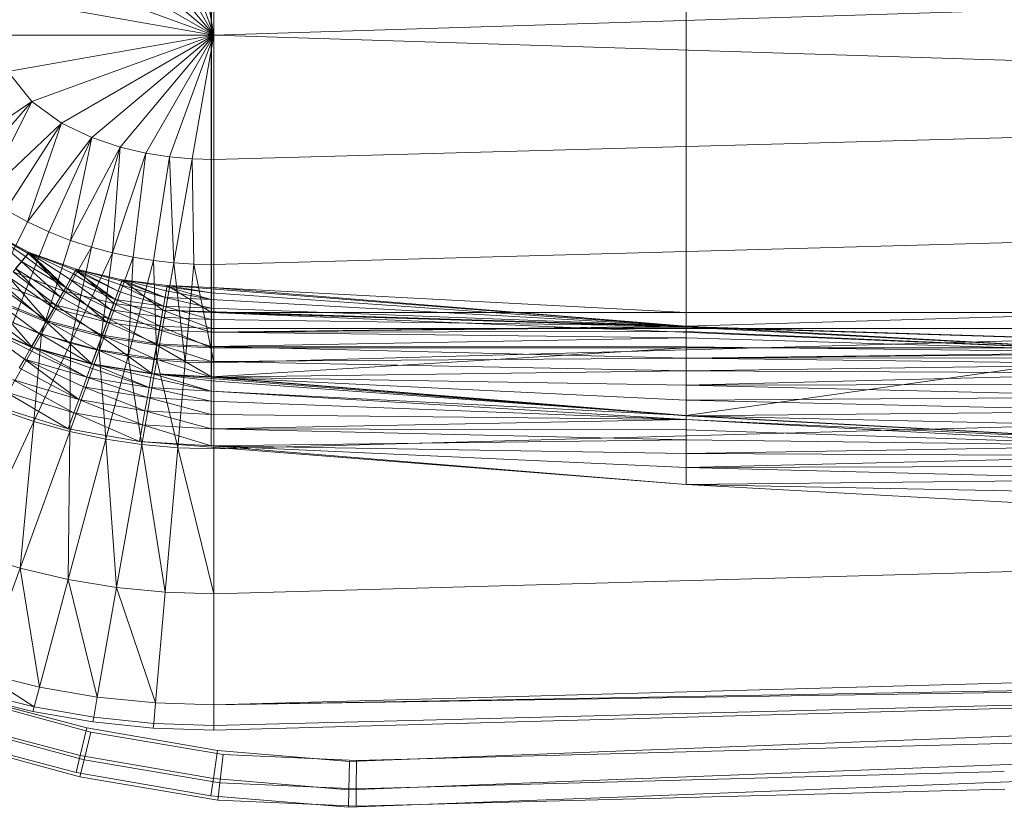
# Model space of a CAD drawing. Header units: metres. Extents: x 397.7 to 427.5, y 12.6 to 28.4.
# Tile 51 of 124: x 406.857 to 407.095, y 27.037 to 27.227. Entities that reach past the tile are written whole.
import ezdxf

# ---------------------------------------------------------------- set-up
doc = ezdxf.new("R2010")
doc.units = ezdxf.units.M
doc.layers.add('A-DETL-____-MBND', color=7, linetype='Continuous', lineweight=18)

# ---------------------------------------------------------------- blocks, each defined once
blk = doc.blocks.new('Family - Inodor P4-151432-08_CLI_AIRE_P5')
at = {"layer": 'A-DETL-____-MBND', "color": 253, "true_color": 0xaaaaaa}
for p, q in [((0.21593, 0.13288), (0.21593, 0.26697)), ((0.21593, 0.26697), (0.21593, 0.13288)), ((0.33082, 0.26697), (0.33082, 0.13288)), ((0.33082, 0.26697), (0.33082, 0.13288)), ((0.33082, 0.26697), (0.33082, 0.13288)), ((0.33082, 0.26697), (0.33082, 0.13288)), ((0.21587, 0.2609), (0.21587, 0.13894)), ((0.21587, 0.2609), (0.21587, 0.13894)), ((0.21652, 0.19991), (0.20581, 0.22933)), ((0.21652, 0.19991), (0.21124, 0.22982)), ((0.21652, 0.22997), (0.21652, 0.19991)), ((0.21652, 0.19991), (0.19381, 0.22697)), ((0.21652, 0.19991), (0.20005, 0.22843)), ((0.21652, 0.19991), (0.18699, 0.22469)), ((0.21652, 0.19991), (0.17968, 0.22118)), ((0.21652, 0.19991), (0.17244, 0.21596)), ((0.7262, 0.2159), (0.21652, 0.19991)), ((0.21652, 0.19991), (0.16667, 0.2087)), ((0.21652, 0.19991), (0.16439, 0.19991)), ((0.21652, 0.19991), (0.16667, 0.19112)), ((0.21652, 0.19991), (0.17244, 0.18387)), ((0.21652, 0.19991), (0.17968, 0.17865)), ((0.21652, 0.19991), (0.18699, 0.17514)), ((0.21652, 0.19991), (0.19381, 0.17286)), ((0.21652, 0.19991), (0.20005, 0.17139)), ((0.21652, 0.19991), (0.20581, 0.1705)), ((0.21652, 0.19991), (0.21124, 0.17001)), ((0.7262, 0.18393), (0.21652, 0.19991)), ((0.21652, 0.16986), (0.21652, 0.19991)), ((0.17244, 0.18387), (0.16667, 0.19112)), ((0.17244, 0.18387), (0.15155, 0.16962)), ((0.17244, 0.18387), (0.15617, 0.16507)), ((0.1611, 0.16111), (0.17244, 0.18387)), ((0.17968, 0.17865), (0.17244, 0.18387)), ((0.7262, 0.18393), (0.21652, 0.16986)), ((0.17968, 0.17865), (0.1611, 0.16111)), ((0.17968, 0.17865), (0.16621, 0.1577)), ((0.1714, 0.1548), (0.17968, 0.17865)), ((0.18699, 0.17514), (0.17968, 0.17865)), ((0.18699, 0.17514), (0.1714, 0.1548)), ((0.18699, 0.17514), (0.17661, 0.15235)), ((0.18179, 0.15031), (0.18699, 0.17514)), ((0.19381, 0.17286), (0.18699, 0.17514)), ((0.19381, 0.17286), (0.18179, 0.15031)), ((0.19381, 0.17286), (0.18692, 0.14864)), ((0.19198, 0.14729), (0.19381, 0.17286)), ((0.20005, 0.17139), (0.19381, 0.17286)), ((0.20005, 0.17139), (0.19198, 0.14729)), ((0.19698, 0.14623), (0.20005, 0.17139)), ((0.20581, 0.1705), (0.20005, 0.17139)), ((0.20581, 0.1705), (0.20192, 0.14543)), ((0.21124, 0.17001), (0.20581, 0.1705)), ((0.20681, 0.14488), (0.20581, 0.1705)), ((0.21124, 0.17001), (0.20681, 0.14488)), ((0.21652, 0.16986), (0.21124, 0.17001)), ((0.21167, 0.14455), (0.21124, 0.17001)), ((0.21652, 0.14444), (0.21652, 0.16986)), ((0.1714, 0.1548), (0.16621, 0.1577)), ((0.7262, 0.15852), (0.21652, 0.14444)), ((0.16048, 0.15344), (0.1718, 0.14741)), ((0.16048, 0.15344), (0.1718, 0.14741)), ((0.16048, 0.15344), (0.1716, 0.14717)), ((0.16048, 0.15344), (0.1716, 0.14717)), ((0.16048, 0.15344), (0.17097, 0.14641)), ((0.16048, 0.15344), (0.17097, 0.14641)), ((0.16048, 0.15344), (0.16994, 0.14519)), ((0.16048, 0.15344), (0.16994, 0.14519)), ((0.1718, 0.14741), (0.16048, 0.15344)), ((0.16048, 0.15344), (0.1718, 0.14741)), ((0.16093, 0.13366), (0.1714, 0.1548)), ((0.17661, 0.15235), (0.1714, 0.1548)), ((0.16785, 0.13041), (0.17661, 0.15235)), ((0.17482, 0.12769), (0.18179, 0.15031)), ((0.18179, 0.15031), (0.17661, 0.15235)), ((0.18692, 0.14864), (0.18179, 0.15031)), ((0.18692, 0.14864), (0.17482, 0.12769)), ((0.1818, 0.12547), (0.18692, 0.14864)), ((0.19198, 0.14729), (0.18692, 0.14864)), ((0.1718, 0.14741), (0.16795, 0.14272)), ((0.1718, 0.14741), (0.16795, 0.14272)), ((0.17097, 0.14641), (0.16994, 0.14519)), ((0.17097, 0.14641), (0.16994, 0.14519)), ((0.1716, 0.14717), (0.17097, 0.14641)), ((0.1716, 0.14717), (0.17097, 0.14641)), ((0.18066, 0.13893), (0.17097, 0.14641)), ((0.17097, 0.14641), (0.18066, 0.13893)), ((0.1718, 0.14741), (0.1716, 0.14717)), ((0.1718, 0.14741), (0.1716, 0.14717)), ((0.18066, 0.13893), (0.1716, 0.14717)), ((0.1716, 0.14717), (0.18066, 0.13893)), ((0.1718, 0.14741), (0.18319, 0.14332)), ((0.1718, 0.14741), (0.18066, 0.13893)), ((0.1718, 0.14741), (0.18319, 0.14332)), ((0.1718, 0.14741), (0.18303, 0.14305)), ((0.1718, 0.14741), (0.18303, 0.14305)), ((0.1718, 0.14741), (0.18254, 0.1422)), ((0.1718, 0.14741), (0.18254, 0.1422)), ((0.1718, 0.14741), (0.18174, 0.14081)), ((0.1718, 0.14741), (0.18174, 0.14081)), ((0.1718, 0.14741), (0.18066, 0.13893)), ((0.18319, 0.14332), (0.1718, 0.14741)), ((0.1718, 0.14741), (0.18319, 0.14332)), ((0.1718, 0.14741), (0.18021, 0.13804)), ((0.1718, 0.14741), (0.18021, 0.13804)), ((0.19198, 0.14729), (0.1818, 0.12547)), ((0.18878, 0.1237), (0.19198, 0.14729)), ((0.19698, 0.14623), (0.18878, 0.1237)), ((0.19698, 0.14623), (0.19198, 0.14729)), ((0.19574, 0.12235), (0.19698, 0.14623)), ((0.20192, 0.14543), (0.19574, 0.12235)), ((0.20192, 0.14543), (0.19698, 0.14623)), ((0.20681, 0.14488), (0.20192, 0.14543)), ((0.20268, 0.12141), (0.20192, 0.14543)), ((0.16994, 0.14519), (0.16855, 0.14353)), ((0.16994, 0.14519), (0.16855, 0.14353)), ((0.17932, 0.13662), (0.16855, 0.14353)), ((0.16855, 0.14353), (0.17777, 0.13393)), ((0.16855, 0.14353), (0.17932, 0.13662)), ((0.16855, 0.14353), (0.17777, 0.13393)), ((0.18066, 0.13893), (0.16994, 0.14519)), ((0.16994, 0.14519), (0.17932, 0.13662)), ((0.16994, 0.14519), (0.18066, 0.13893)), ((0.16994, 0.14519), (0.17932, 0.13662)), ((0.18319, 0.14332), (0.18021, 0.13804)), ((0.18319, 0.14332), (0.18021, 0.13804)), ((0.18303, 0.14305), (0.18254, 0.1422)), ((0.18303, 0.14305), (0.18254, 0.1422)), ((0.18319, 0.14332), (0.18303, 0.14305)), ((0.18319, 0.14332), (0.18303, 0.14305)), ((0.19335, 0.13804), (0.18303, 0.14305)), ((0.18303, 0.14305), (0.1926, 0.136)), ((0.18303, 0.14305), (0.19335, 0.13804)), ((0.18303, 0.14305), (0.1926, 0.136)), ((0.19434, 0.14076), (0.18319, 0.14332)), ((0.18319, 0.14332), (0.19335, 0.13804)), ((0.18319, 0.14332), (0.19434, 0.14076)), ((0.18319, 0.14332), (0.19423, 0.14047)), ((0.18319, 0.14332), (0.19423, 0.14047)), ((0.18319, 0.14332), (0.19389, 0.13955)), ((0.18319, 0.14332), (0.19389, 0.13955)), ((0.18319, 0.14332), (0.19335, 0.13804)), ((0.19434, 0.14076), (0.18319, 0.14332)), ((0.18319, 0.14332), (0.19434, 0.14076)), ((0.18319, 0.14332), (0.19232, 0.13505)), ((0.18319, 0.14332), (0.19232, 0.13505)), ((0.20681, 0.14488), (0.20268, 0.12141)), ((0.21167, 0.14455), (0.20681, 0.14488)), ((0.2096, 0.12085), (0.20681, 0.14488)), ((0.21167, 0.14455), (0.2096, 0.12085)), ((0.21652, 0.14444), (0.21167, 0.14455)), ((0.21652, 0.12067), (0.21167, 0.14455)), ((0.21652, 0.14444), (0.21652, 0.12067)), ((0.17777, 0.13393), (0.16682, 0.14147)), ((0.16682, 0.14147), (0.17605, 0.13096)), ((0.16682, 0.14147), (0.17777, 0.13393)), ((0.16682, 0.14147), (0.17605, 0.13096)), ((0.18021, 0.13804), (0.16795, 0.14272)), ((0.18021, 0.13804), (0.16795, 0.14272)), ((0.16795, 0.14272), (0.17826, 0.13467)), ((0.16795, 0.14272), (0.18021, 0.13804)), ((0.16795, 0.14272), (0.17826, 0.13467)), ((0.18174, 0.14081), (0.18066, 0.13893)), ((0.18174, 0.14081), (0.18066, 0.13893)), ((0.18254, 0.1422), (0.18174, 0.14081)), ((0.18254, 0.1422), (0.18174, 0.14081)), ((0.1926, 0.136), (0.18174, 0.14081)), ((0.18174, 0.14081), (0.19169, 0.13349)), ((0.18174, 0.14081), (0.1926, 0.136)), ((0.18174, 0.14081), (0.19169, 0.13349)), ((0.1926, 0.136), (0.18254, 0.1422)), ((0.18254, 0.1422), (0.1926, 0.136)), ((0.19434, 0.14076), (0.19232, 0.13505)), ((0.19434, 0.14076), (0.19232, 0.13505)), ((0.19434, 0.14076), (0.19423, 0.14047)), ((0.19434, 0.14076), (0.19423, 0.14047)), ((0.20519, 0.13938), (0.19434, 0.14076)), ((0.19434, 0.14076), (0.20469, 0.13653)), ((0.19434, 0.14076), (0.20519, 0.13938)), ((0.19434, 0.14076), (0.20514, 0.13907)), ((0.19434, 0.14076), (0.20514, 0.13907)), ((0.19434, 0.14076), (0.20497, 0.13811)), ((0.19434, 0.14076), (0.20497, 0.13811)), ((0.19434, 0.14076), (0.20469, 0.13653)), ((0.20519, 0.13938), (0.19434, 0.14076)), ((0.19434, 0.14076), (0.20519, 0.13938)), ((0.19434, 0.14076), (0.2042, 0.1334)), ((0.19434, 0.14076), (0.2042, 0.1334)), ((0.17605, 0.13096), (0.16483, 0.1391)), ((0.16483, 0.1391), (0.17605, 0.13096)), ((0.17826, 0.13467), (0.16545, 0.13974)), ((0.16545, 0.13974), (0.17592, 0.13062)), ((0.16545, 0.13974), (0.17826, 0.13467)), ((0.16545, 0.13974), (0.17592, 0.13062)), ((0.18066, 0.13893), (0.17932, 0.13662)), ((0.18066, 0.13893), (0.17932, 0.13662)), ((0.19169, 0.13349), (0.18066, 0.13893)), ((0.18066, 0.13893), (0.19063, 0.13057)), ((0.18066, 0.13893), (0.19169, 0.13349)), ((0.18066, 0.13893), (0.19063, 0.13057)), ((0.19389, 0.13955), (0.19335, 0.13804)), ((0.19389, 0.13955), (0.19335, 0.13804)), ((0.19423, 0.14047), (0.19389, 0.13955)), ((0.19423, 0.14047), (0.19389, 0.13955)), ((0.20469, 0.13653), (0.19389, 0.13955)), ((0.19389, 0.13955), (0.20431, 0.13439)), ((0.19389, 0.13955), (0.20469, 0.13653)), ((0.19389, 0.13955), (0.20431, 0.13439)), ((0.20469, 0.13653), (0.19423, 0.14047)), ((0.19423, 0.14047), (0.20469, 0.13653)), ((0.20519, 0.13938), (0.2042, 0.1334)), ((0.20519, 0.13938), (0.2042, 0.1334)), ((0.20514, 0.13907), (0.20497, 0.13811)), ((0.20514, 0.13907), (0.20497, 0.13811)), ((0.20519, 0.13938), (0.20514, 0.13907)), ((0.20519, 0.13938), (0.20514, 0.13907)), ((0.21587, 0.13765), (0.20514, 0.13907)), ((0.20514, 0.13907), (0.21587, 0.13605)), ((0.20514, 0.13907), (0.21587, 0.13765)), ((0.20514, 0.13907), (0.21587, 0.13605)), ((0.21587, 0.13894), (0.20519, 0.13938)), ((0.20519, 0.13938), (0.21587, 0.13765)), ((0.20519, 0.13938), (0.21587, 0.13894)), ((0.20519, 0.13938), (0.21587, 0.13863)), ((0.20519, 0.13938), (0.21587, 0.13863)), ((0.20519, 0.13938), (0.21587, 0.13765)), ((0.20519, 0.13938), (0.21587, 0.13894)), ((0.20519, 0.13938), (0.21587, 0.13894)), ((0.20519, 0.13938), (0.21593, 0.13288)), ((0.20519, 0.13938), (0.21593, 0.13288)), ((0.33082, 0.1296), (0.21587, 0.13894)), ((0.21587, 0.13894), (0.33082, 0.13288)), ((0.21593, 0.13288), (0.21587, 0.13894)), ((0.21587, 0.13894), (0.33082, 0.13288)), ((0.33082, 0.1296), (0.21587, 0.13894)), ((0.21587, 0.13894), (0.21587, 0.13863)), ((0.21587, 0.13894), (0.33082, 0.1296)), ((0.21587, 0.13894), (0.21587, 0.13863)), ((0.21587, 0.13894), (0.33082, 0.13288)), ((0.21587, 0.13894), (0.21593, 0.13288)), ((0.21587, 0.13894), (0.33082, 0.13288)), ((0.21587, 0.13894), (0.21593, 0.13288)), ((0.21587, 0.13863), (0.21587, 0.13765)), ((0.33082, 0.1296), (0.21587, 0.13863)), ((0.21587, 0.13863), (0.33082, 0.1296)), ((0.21587, 0.13863), (0.21587, 0.13765)), ((0.17592, 0.13062), (0.16244, 0.13616)), ((0.16244, 0.13616), (0.17243, 0.12458)), ((0.16244, 0.13616), (0.17592, 0.13062)), ((0.16244, 0.13616), (0.17243, 0.12458)), ((0.17605, 0.13096), (0.16263, 0.13647)), ((0.16263, 0.13647), (0.17422, 0.12779)), ((0.16263, 0.13647), (0.17605, 0.13096)), ((0.16263, 0.13647), (0.17422, 0.12779)), ((0.17932, 0.13662), (0.17777, 0.13393)), ((0.17932, 0.13662), (0.17777, 0.13393)), ((0.18021, 0.13804), (0.17826, 0.13467)), ((0.18021, 0.13804), (0.17826, 0.13467)), ((0.19063, 0.13057), (0.17932, 0.13662)), ((0.17932, 0.13662), (0.19063, 0.13057)), ((0.19232, 0.13505), (0.18021, 0.13804)), ((0.19232, 0.13505), (0.18021, 0.13804)), ((0.18021, 0.13804), (0.19232, 0.13505)), ((0.18021, 0.13804), (0.19099, 0.13139)), ((0.18021, 0.13804), (0.19099, 0.13139)), ((0.1926, 0.136), (0.19169, 0.13349)), ((0.1926, 0.136), (0.19169, 0.13349)), ((0.19335, 0.13804), (0.1926, 0.136)), ((0.19335, 0.13804), (0.1926, 0.136)), ((0.20431, 0.13439), (0.1926, 0.136)), ((0.1926, 0.136), (0.20431, 0.13439)), ((0.1926, 0.136), (0.20385, 0.13176)), ((0.1926, 0.136), (0.20385, 0.13176)), ((0.20431, 0.13439), (0.19335, 0.13804)), ((0.19335, 0.13804), (0.20431, 0.13439)), ((0.20469, 0.13653), (0.20431, 0.13439)), ((0.20469, 0.13653), (0.20431, 0.13439)), ((0.20497, 0.13811), (0.20469, 0.13653)), ((0.20497, 0.13811), (0.20469, 0.13653)), ((0.21587, 0.13605), (0.20469, 0.13653)), ((0.20469, 0.13653), (0.21587, 0.13605)), ((0.20469, 0.13653), (0.21587, 0.13388)), ((0.20469, 0.13653), (0.21587, 0.13388)), ((0.21587, 0.13605), (0.20497, 0.13811)), ((0.20497, 0.13811), (0.21587, 0.13605)), ((0.21587, 0.13765), (0.21587, 0.13605)), ((0.33082, 0.1296), (0.21587, 0.13765)), ((0.21587, 0.13765), (0.33082, 0.1296)), ((0.21587, 0.13765), (0.21587, 0.13605)), ((0.33082, 0.1296), (0.21587, 0.13605)), ((0.21587, 0.13605), (0.21587, 0.13388)), ((0.21587, 0.13605), (0.33082, 0.1296)), ((0.21587, 0.13605), (0.21587, 0.13388)), ((0.17422, 0.12779), (0.16028, 0.13367)), ((0.16028, 0.13367), (0.17234, 0.12452)), ((0.16028, 0.13367), (0.17422, 0.12779)), ((0.16028, 0.13367), (0.17234, 0.12452)), ((0.17826, 0.13467), (0.17592, 0.13062)), ((0.17826, 0.13467), (0.17592, 0.13062)), ((0.17777, 0.13393), (0.17605, 0.13096)), ((0.17777, 0.13393), (0.17605, 0.13096)), ((0.19063, 0.13057), (0.17777, 0.13393)), ((0.17777, 0.13393), (0.18945, 0.12735)), ((0.17777, 0.13393), (0.19063, 0.13057)), ((0.17777, 0.13393), (0.18945, 0.12735)), ((0.19099, 0.13139), (0.17826, 0.13467)), ((0.17826, 0.13467), (0.19099, 0.13139)), ((0.17826, 0.13467), (0.18939, 0.127)), ((0.17826, 0.13467), (0.18939, 0.127)), ((0.19169, 0.13349), (0.19063, 0.13057)), ((0.19169, 0.13349), (0.19063, 0.13057)), ((0.19232, 0.13505), (0.19099, 0.13139)), ((0.19232, 0.13505), (0.19099, 0.13139)), ((0.20385, 0.13176), (0.19169, 0.13349)), ((0.19169, 0.13349), (0.20385, 0.13176)), ((0.19169, 0.13349), (0.20331, 0.1287)), ((0.19169, 0.13349), (0.20331, 0.1287)), ((0.2042, 0.1334), (0.19232, 0.13505)), ((0.2042, 0.1334), (0.19232, 0.13505)), ((0.19232, 0.13505), (0.2042, 0.1334)), ((0.19232, 0.13505), (0.20352, 0.12956)), ((0.19232, 0.13505), (0.20352, 0.12956)), ((0.20431, 0.13439), (0.20385, 0.13176)), ((0.20431, 0.13439), (0.20385, 0.13176)), ((0.21587, 0.13388), (0.20431, 0.13439)), ((0.20431, 0.13439), (0.21587, 0.13388)), ((0.20431, 0.13439), (0.21587, 0.1312)), ((0.20431, 0.13439), (0.21587, 0.1312)), ((0.33082, 0.1296), (0.21587, 0.13388)), ((0.21587, 0.13388), (0.21587, 0.1312)), ((0.21587, 0.13388), (0.33082, 0.1296)), ((0.21587, 0.13388), (0.21587, 0.1312)), ((0.7262, 0.13475), (0.21652, 0.12067)), ((0.19099, 0.13139), (0.18939, 0.127)), ((0.19099, 0.13139), (0.18939, 0.127)), ((0.20352, 0.12956), (0.19099, 0.13139)), ((0.19099, 0.13139), (0.20352, 0.12956)), ((0.19099, 0.13139), (0.20271, 0.12496)), ((0.19099, 0.13139), (0.20271, 0.12496)), ((0.20385, 0.13176), (0.20331, 0.1287)), ((0.20385, 0.13176), (0.20331, 0.1287)), ((0.2042, 0.1334), (0.20352, 0.12956)), ((0.2042, 0.1334), (0.20352, 0.12956)), ((0.21587, 0.1312), (0.20385, 0.13176)), ((0.20385, 0.13176), (0.21587, 0.1312)), ((0.20385, 0.13176), (0.21587, 0.1281)), ((0.20385, 0.13176), (0.21587, 0.1281)), ((0.21593, 0.13288), (0.2042, 0.1334)), ((0.2042, 0.1334), (0.21593, 0.13288)), ((0.2042, 0.1334), (0.7256, 0.11726)), ((0.7262, 0.11723), (0.2042, 0.1334)), ((0.2042, 0.1334), (0.7256, 0.11726)), ((0.21593, 0.13288), (0.2042, 0.1334)), ((0.2042, 0.1334), (0.21593, 0.13288)), ((0.2042, 0.1334), (0.21593, 0.12899)), ((0.2042, 0.1334), (0.21593, 0.12899)), ((0.33082, 0.1296), (0.21587, 0.1312)), ((0.21587, 0.1312), (0.21587, 0.1281)), ((0.21587, 0.1312), (0.33082, 0.1296)), ((0.21587, 0.1312), (0.21587, 0.1281)), ((0.33082, 0.13288), (0.21593, 0.13288)), ((0.33082, 0.13288), (0.21593, 0.13288)), ((0.21593, 0.13288), (0.7256, 0.11726)), ((0.33082, 0.1296), (0.21593, 0.13288)), ((0.33082, 0.13288), (0.21593, 0.13288)), ((0.21593, 0.13288), (0.33082, 0.1296)), ((0.21593, 0.13288), (0.44571, 0.12326)), ((0.21593, 0.13288), (0.44571, 0.12326)), ((0.21593, 0.13288), (0.7256, 0.11726)), ((0.21593, 0.13288), (0.33082, 0.13288)), ((0.21593, 0.13288), (0.21593, 0.12899)), ((0.33082, 0.13288), (0.21593, 0.13288)), ((0.21593, 0.13288), (0.21593, 0.12899)), ((0.33082, 0.13288), (0.33082, 0.1296)), ((0.44571, 0.13288), (0.33082, 0.13288)), ((0.44571, 0.13288), (0.33082, 0.1296)), ((0.44571, 0.13288), (0.33082, 0.13288)), ((0.44571, 0.13288), (0.33082, 0.1296)), ((0.44571, 0.13288), (0.33082, 0.13288)), ((0.44571, 0.13288), (0.33082, 0.13288)), ((0.33082, 0.13288), (0.33082, 0.12899)), ((0.33082, 0.13288), (0.33082, 0.12899)), ((0.17234, 0.12452), (0.15785, 0.13078)), ((0.17243, 0.12458), (0.15796, 0.13081)), ((0.15796, 0.13081), (0.17243, 0.12458)), ((0.15796, 0.13081), (0.17189, 0.12374)), ((0.15796, 0.13081), (0.17189, 0.12374)), ((0.15796, 0.13081), (0.17066, 0.12161)), ((0.15796, 0.13081), (0.17066, 0.12161)), ((0.17482, 0.12769), (0.16785, 0.13041)), ((0.17592, 0.13062), (0.17243, 0.12458)), ((0.17592, 0.13062), (0.17243, 0.12458)), ((0.17605, 0.13096), (0.17422, 0.12779)), ((0.17605, 0.13096), (0.17422, 0.12779)), ((0.18939, 0.127), (0.17592, 0.13062)), ((0.17592, 0.13062), (0.18939, 0.127)), ((0.17592, 0.13062), (0.187, 0.12044)), ((0.17592, 0.13062), (0.187, 0.12044)), ((0.18945, 0.12735), (0.17605, 0.13096)), ((0.17605, 0.13096), (0.1882, 0.12391)), ((0.17605, 0.13096), (0.18945, 0.12735)), ((0.17605, 0.13096), (0.1882, 0.12391)), ((0.19063, 0.13057), (0.18945, 0.12735)), ((0.19063, 0.13057), (0.18945, 0.12735)), ((0.20331, 0.1287), (0.19063, 0.13057)), ((0.19063, 0.13057), (0.20331, 0.1287)), ((0.19063, 0.13057), (0.20272, 0.12532)), ((0.19063, 0.13057), (0.20272, 0.12532)), ((0.20352, 0.12956), (0.20271, 0.12496)), ((0.20352, 0.12956), (0.20271, 0.12496)), ((0.20331, 0.1287), (0.20272, 0.12532)), ((0.20331, 0.1287), (0.20272, 0.12532)), ((0.21587, 0.1281), (0.20331, 0.1287)), ((0.20331, 0.1287), (0.21587, 0.1281)), ((0.20331, 0.1287), (0.21587, 0.12467)), ((0.20331, 0.1287), (0.21587, 0.12467)), ((0.21593, 0.12899), (0.20352, 0.12956)), ((0.20352, 0.12956), (0.21593, 0.12899)), ((0.20352, 0.12956), (0.21593, 0.12431)), ((0.20352, 0.12956), (0.21593, 0.12431)), ((0.33082, 0.1296), (0.21587, 0.1281)), ((0.33082, 0.1296), (0.21587, 0.1281)), ((0.33082, 0.12929), (0.21587, 0.1281)), ((0.33082, 0.12929), (0.21587, 0.1281)), ((0.33082, 0.12899), (0.21593, 0.12899)), ((0.21593, 0.12899), (0.21593, 0.12431)), ((0.33082, 0.12899), (0.21593, 0.12899)), ((0.21593, 0.12899), (0.21593, 0.12431)), ((0.44571, 0.12326), (0.33082, 0.1296)), ((0.33082, 0.1296), (0.33082, 0.12929)), ((0.33082, 0.1296), (0.44571, 0.12326)), ((0.33082, 0.1296), (0.33082, 0.12929)), ((0.44571, 0.12326), (0.33082, 0.1296)), ((0.33082, 0.1296), (0.44571, 0.12326)), ((0.44571, 0.12326), (0.33082, 0.12929)), ((0.33082, 0.12929), (0.33082, 0.12831)), ((0.33082, 0.12929), (0.44571, 0.12326)), ((0.33082, 0.12929), (0.33082, 0.12831)), ((0.44571, 0.12899), (0.33082, 0.12899)), ((0.44571, 0.12899), (0.33082, 0.12899)), ((0.33082, 0.12899), (0.33082, 0.12431)), ((0.33082, 0.12899), (0.33082, 0.12431)), ((0.17482, 0.12769), (0.16433, 0.10952)), ((0.17422, 0.12779), (0.17234, 0.12452)), ((0.17422, 0.12779), (0.17234, 0.12452)), ((0.17296, 0.1065), (0.17482, 0.12769)), ((0.1882, 0.12391), (0.17422, 0.12779)), ((0.17422, 0.12779), (0.18691, 0.12037)), ((0.17422, 0.12779), (0.1882, 0.12391)), ((0.17422, 0.12779), (0.18691, 0.12037)), ((0.1818, 0.12547), (0.17482, 0.12769)), ((0.18939, 0.127), (0.187, 0.12044)), ((0.18939, 0.127), (0.187, 0.12044)), ((0.18945, 0.12735), (0.1882, 0.12391)), ((0.18945, 0.12735), (0.1882, 0.12391)), ((0.20271, 0.12496), (0.18939, 0.127)), ((0.18939, 0.127), (0.20271, 0.12496)), ((0.18939, 0.127), (0.2015, 0.11809)), ((0.18939, 0.127), (0.2015, 0.11809)), ((0.20272, 0.12532), (0.18945, 0.12735)), ((0.18945, 0.12735), (0.20272, 0.12532)), ((0.18945, 0.12735), (0.20208, 0.12172)), ((0.18945, 0.12735), (0.20208, 0.12172)), ((0.33082, 0.12831), (0.21587, 0.1281)), ((0.33082, 0.12831), (0.21587, 0.1281)), ((0.21587, 0.1281), (0.21587, 0.12467)), ((0.33082, 0.12671), (0.21587, 0.1281)), ((0.21587, 0.1281), (0.33082, 0.12671)), ((0.21587, 0.1281), (0.21587, 0.12467)), ((0.33082, 0.12671), (0.21587, 0.12467)), ((0.33082, 0.12671), (0.21587, 0.12467)), ((0.44571, 0.12326), (0.33082, 0.12831)), ((0.33082, 0.12831), (0.33082, 0.12671)), ((0.33082, 0.12831), (0.44571, 0.12326)), ((0.33082, 0.12831), (0.33082, 0.12671)), ((0.44571, 0.12326), (0.33082, 0.12671)), ((0.33082, 0.12671), (0.33082, 0.12454)), ((0.33082, 0.12671), (0.44571, 0.12326)), ((0.33082, 0.12671), (0.33082, 0.12454)), ((0.17243, 0.12458), (0.17189, 0.12374)), ((0.17243, 0.12458), (0.17189, 0.12374)), ((0.18691, 0.12037), (0.17234, 0.12452)), ((0.187, 0.12044), (0.17243, 0.12458)), ((0.17243, 0.12458), (0.18577, 0.11721)), ((0.17243, 0.12458), (0.187, 0.12044)), ((0.17243, 0.12458), (0.18661, 0.11952)), ((0.17243, 0.12458), (0.18661, 0.11952)), ((0.17243, 0.12458), (0.18577, 0.11721)), ((0.1818, 0.12547), (0.17296, 0.1065)), ((0.18164, 0.10408), (0.1818, 0.12547)), ((0.18878, 0.1237), (0.1818, 0.12547)), ((0.1882, 0.12391), (0.18691, 0.12037)), ((0.1882, 0.12391), (0.18691, 0.12037)), ((0.20208, 0.12172), (0.1882, 0.12391)), ((0.1882, 0.12391), (0.20208, 0.12172)), ((0.1882, 0.12391), (0.20142, 0.11801)), ((0.1882, 0.12391), (0.20142, 0.11801)), ((0.20271, 0.12496), (0.2015, 0.11809)), ((0.20271, 0.12496), (0.2015, 0.11809)), ((0.20272, 0.12532), (0.20208, 0.12172)), ((0.20272, 0.12532), (0.20208, 0.12172)), ((0.21593, 0.12431), (0.20271, 0.12496)), ((0.20271, 0.12496), (0.21593, 0.12431)), ((0.20271, 0.12496), (0.21593, 0.11733)), ((0.20271, 0.12496), (0.21593, 0.11733)), ((0.21587, 0.12467), (0.20272, 0.12532)), ((0.20272, 0.12532), (0.21587, 0.12467)), ((0.20272, 0.12532), (0.21587, 0.12101)), ((0.20272, 0.12532), (0.21587, 0.12101)), ((0.33082, 0.12454), (0.21587, 0.12467)), ((0.21587, 0.12467), (0.21587, 0.12101)), ((0.21587, 0.12467), (0.33082, 0.12454)), ((0.21587, 0.12467), (0.33082, 0.12186)), ((0.21587, 0.12467), (0.33082, 0.12186)), ((0.21587, 0.12467), (0.21587, 0.12101)), ((0.33082, 0.12431), (0.21593, 0.12431)), ((0.21593, 0.12431), (0.21593, 0.11733)), ((0.33082, 0.12431), (0.21593, 0.11733)), ((0.33082, 0.12431), (0.21593, 0.12431)), ((0.21593, 0.11733), (0.21593, 0.12431)), ((0.33082, 0.12431), (0.21593, 0.11733)), ((0.44571, 0.12326), (0.33082, 0.12454)), ((0.33082, 0.12454), (0.33082, 0.12186)), ((0.33082, 0.12454), (0.44571, 0.12326)), ((0.33082, 0.12454), (0.33082, 0.12186)), ((0.44571, 0.12431), (0.33082, 0.12431)), ((0.44571, 0.12431), (0.33082, 0.10799)), ((0.44571, 0.12431), (0.33082, 0.12431)), ((0.33082, 0.10799), (0.33082, 0.12431)), ((0.44571, 0.12431), (0.33082, 0.10799)), ((0.33082, 0.12431), (0.33082, 0.10799)), ((0.17066, 0.12161), (0.16944, 0.1195)), ((0.17066, 0.12161), (0.16944, 0.1195)), ((0.17189, 0.12374), (0.17066, 0.12161)), ((0.17189, 0.12374), (0.17066, 0.12161)), ((0.18577, 0.11721), (0.17066, 0.12161)), ((0.17066, 0.12161), (0.18381, 0.11184)), ((0.17066, 0.12161), (0.18577, 0.11721)), ((0.17066, 0.12161), (0.18494, 0.11492)), ((0.17066, 0.12161), (0.18494, 0.11492)), ((0.17066, 0.12161), (0.18381, 0.11184)), ((0.18577, 0.11721), (0.17189, 0.12374)), ((0.17189, 0.12374), (0.18577, 0.11721)), ((0.18878, 0.1237), (0.18164, 0.10408)), ((0.19574, 0.12235), (0.18878, 0.1237)), ((0.19035, 0.10224), (0.18878, 0.1237)), ((0.19574, 0.12235), (0.19035, 0.10224)), ((0.20268, 0.12141), (0.19574, 0.12235)), ((0.19907, 0.10094), (0.19574, 0.12235)), ((0.20208, 0.12172), (0.20142, 0.11801)), ((0.20208, 0.12172), (0.20142, 0.11801)), ((0.21587, 0.12101), (0.20208, 0.12172)), ((0.20208, 0.12172), (0.21587, 0.12101)), ((0.20208, 0.12172), (0.21587, 0.11724)), ((0.20208, 0.12172), (0.21587, 0.11724)), ((0.33082, 0.12186), (0.21587, 0.12101)), ((0.33082, 0.12186), (0.21587, 0.12101)), ((0.44571, 0.12326), (0.33082, 0.12186)), ((0.44571, 0.12326), (0.33082, 0.12186)), ((0.44571, 0.12295), (0.33082, 0.12186)), ((0.44571, 0.12295), (0.33082, 0.12186)), ((0.44571, 0.12197), (0.33082, 0.12186)), ((0.44571, 0.12197), (0.33082, 0.12186)), ((0.44571, 0.12037), (0.33082, 0.12186)), ((0.33082, 0.12186), (0.33082, 0.11876)), ((0.33082, 0.12186), (0.44571, 0.12037)), ((0.33082, 0.12186), (0.33082, 0.11876)), ((0.18381, 0.11184), (0.16944, 0.1195)), ((0.16944, 0.1195), (0.18381, 0.11184)), ((0.18661, 0.11952), (0.18577, 0.11721)), ((0.18661, 0.11952), (0.18577, 0.11721)), ((0.187, 0.12044), (0.18661, 0.11952)), ((0.187, 0.12044), (0.18661, 0.11952)), ((0.20085, 0.1147), (0.18661, 0.11952)), ((0.18661, 0.11952), (0.20085, 0.1147)), ((0.20142, 0.11801), (0.18691, 0.12037)), ((0.2015, 0.11809), (0.187, 0.12044)), ((0.187, 0.12044), (0.20085, 0.1147)), ((0.187, 0.12044), (0.2015, 0.11809)), ((0.187, 0.12044), (0.20127, 0.11712)), ((0.187, 0.12044), (0.20127, 0.11712)), ((0.187, 0.12044), (0.20085, 0.1147)), ((0.20268, 0.12141), (0.19907, 0.10094)), ((0.2096, 0.12085), (0.20268, 0.12141)), ((0.20779, 0.10017), (0.20268, 0.12141)), ((0.2096, 0.12085), (0.20779, 0.10017)), ((0.21652, 0.12067), (0.2096, 0.12085)), ((0.33082, 0.11876), (0.21587, 0.12101)), ((0.21587, 0.12101), (0.21587, 0.11724)), ((0.21587, 0.12101), (0.33082, 0.11876)), ((0.21587, 0.12101), (0.21587, 0.11724)), ((0.21652, 0.12067), (0.21652, 0.09991)), ((0.44571, 0.12037), (0.33082, 0.11876)), ((0.44571, 0.12037), (0.33082, 0.11876)), ((0.18577, 0.11721), (0.18494, 0.11492)), ((0.18577, 0.11721), (0.18494, 0.11492)), ((0.20085, 0.1147), (0.18577, 0.11721)), ((0.18577, 0.11721), (0.20042, 0.1123)), ((0.18577, 0.11721), (0.20085, 0.1147)), ((0.18577, 0.11721), (0.20042, 0.1123)), ((0.20127, 0.11712), (0.20085, 0.1147)), ((0.20127, 0.11712), (0.20085, 0.1147)), ((0.2015, 0.11809), (0.20127, 0.11712)), ((0.2015, 0.11809), (0.20127, 0.11712)), ((0.21587, 0.11388), (0.20127, 0.11712)), ((0.20127, 0.11712), (0.21587, 0.11388)), ((0.21587, 0.11724), (0.20142, 0.11801)), ((0.20142, 0.11801), (0.21587, 0.11724)), ((0.20142, 0.11801), (0.33082, 0.1079)), ((0.21593, 0.11733), (0.2015, 0.11809)), ((0.2015, 0.11809), (0.21593, 0.11733)), ((0.2015, 0.11809), (0.21587, 0.11634)), ((0.2015, 0.11809), (0.21587, 0.11388)), ((0.2015, 0.11809), (0.21587, 0.11634)), ((0.2015, 0.11809), (0.21587, 0.11388)), ((0.33082, 0.11876), (0.21587, 0.11724)), ((0.33082, 0.11876), (0.21587, 0.11724)), ((0.21593, 0.11733), (0.21587, 0.11634)), ((0.21593, 0.11733), (0.21587, 0.11634)), ((0.33082, 0.11533), (0.21587, 0.11724)), ((0.21587, 0.11724), (0.33082, 0.1079)), ((0.21587, 0.11724), (0.33082, 0.11533)), ((0.21587, 0.11724), (0.33082, 0.11167)), ((0.21587, 0.11724), (0.33082, 0.11167)), ((0.21587, 0.11724), (0.33082, 0.1079)), ((0.33082, 0.10799), (0.21593, 0.11733)), ((0.21593, 0.11733), (0.33082, 0.10799)), ((0.44571, 0.11819), (0.33082, 0.11876)), ((0.33082, 0.11876), (0.44571, 0.11819)), ((0.33082, 0.11876), (0.33082, 0.11533)), ((0.33082, 0.11876), (0.33082, 0.11533)), ((0.44571, 0.11819), (0.33082, 0.11533)), ((0.44571, 0.11819), (0.33082, 0.11533)), ((0.18381, 0.11184), (0.1678, 0.11666)), ((0.1678, 0.11666), (0.18265, 0.10863)), ((0.1678, 0.11666), (0.18381, 0.11184)), ((0.1678, 0.11666), (0.18265, 0.10863)), ((0.18494, 0.11492), (0.18381, 0.11184)), ((0.18494, 0.11492), (0.18381, 0.11184)), ((0.20042, 0.1123), (0.18494, 0.11492)), ((0.18494, 0.11492), (0.20042, 0.1123)), ((0.18494, 0.11492), (0.19985, 0.10907)), ((0.18494, 0.11492), (0.19985, 0.10907)), ((0.20085, 0.1147), (0.20042, 0.1123)), ((0.20085, 0.1147), (0.20042, 0.1123)), ((0.21587, 0.11388), (0.20085, 0.1147)), ((0.20085, 0.1147), (0.21587, 0.11388)), ((0.20085, 0.1147), (0.21587, 0.11145)), ((0.20085, 0.1147), (0.21587, 0.11145)), ((0.21587, 0.11634), (0.21587, 0.11388)), ((0.33082, 0.10799), (0.21587, 0.11634)), ((0.21587, 0.11634), (0.33082, 0.10799)), ((0.21587, 0.11634), (0.21587, 0.11388)), ((0.44571, 0.11552), (0.33082, 0.11533)), ((0.44571, 0.11552), (0.33082, 0.11533)), ((0.33082, 0.11533), (0.33082, 0.11167)), ((0.44571, 0.11242), (0.33082, 0.11533)), ((0.33082, 0.11533), (0.44571, 0.11242)), ((0.33082, 0.11533), (0.33082, 0.11167)), ((0.18265, 0.10863), (0.16609, 0.1137)), ((0.16609, 0.1137), (0.18124, 0.10478)), ((0.16609, 0.1137), (0.18265, 0.10863)), ((0.16609, 0.1137), (0.18124, 0.10478)), ((0.20042, 0.1123), (0.19985, 0.10907)), ((0.20042, 0.1123), (0.19985, 0.10907)), ((0.21587, 0.11145), (0.20042, 0.1123)), ((0.20042, 0.1123), (0.21587, 0.11145)), ((0.20042, 0.1123), (0.21587, 0.10817)), ((0.20042, 0.1123), (0.21587, 0.10817)), ((0.33082, 0.10799), (0.21587, 0.11388)), ((0.21587, 0.11388), (0.21587, 0.11145)), ((0.21587, 0.11388), (0.33077, 0.10699)), ((0.21587, 0.11388), (0.21587, 0.11145)), ((0.21587, 0.11388), (0.33082, 0.10799)), ((0.21587, 0.11388), (0.33077, 0.10699)), ((0.7262, 0.11399), (0.21652, 0.09991)), ((0.44571, 0.11242), (0.33082, 0.11167)), ((0.44571, 0.11242), (0.33082, 0.11167)), ((0.18124, 0.10478), (0.16404, 0.11016)), ((0.18381, 0.11184), (0.18265, 0.10863)), ((0.18381, 0.11184), (0.18265, 0.10863)), ((0.19985, 0.10907), (0.18381, 0.11184)), ((0.18381, 0.11184), (0.19985, 0.10907)), ((0.18381, 0.11184), (0.19926, 0.1057)), ((0.18381, 0.11184), (0.19926, 0.1057)), ((0.33077, 0.10699), (0.21587, 0.11145)), ((0.21587, 0.11145), (0.21587, 0.10817)), ((0.21587, 0.11145), (0.33077, 0.10699)), ((0.21587, 0.11145), (0.21587, 0.10817)), ((0.33082, 0.11167), (0.33082, 0.1079)), ((0.44571, 0.10898), (0.33082, 0.11167)), ((0.33082, 0.11167), (0.44571, 0.10898)), ((0.33082, 0.11167), (0.33082, 0.1079)), ((0.17296, 0.1065), (0.16433, 0.10952)), ((0.18265, 0.10863), (0.18124, 0.10478)), ((0.18265, 0.10863), (0.18124, 0.10478)), ((0.19926, 0.1057), (0.18265, 0.10863)), ((0.18265, 0.10863), (0.19926, 0.1057)), ((0.18265, 0.10863), (0.19854, 0.10167)), ((0.18265, 0.10863), (0.19854, 0.10167)), ((0.19985, 0.10907), (0.19926, 0.1057)), ((0.19985, 0.10907), (0.19926, 0.1057)), ((0.21587, 0.10817), (0.19985, 0.10907)), ((0.19985, 0.10907), (0.21587, 0.10817)), ((0.19985, 0.10907), (0.21587, 0.10475)), ((0.19985, 0.10907), (0.21587, 0.10475)), ((0.33077, 0.10699), (0.21587, 0.10817)), ((0.21587, 0.10817), (0.21587, 0.10475)), ((0.21587, 0.10817), (0.33077, 0.10699)), ((0.21587, 0.10817), (0.21587, 0.10475)), ((0.33082, 0.10799), (0.33077, 0.10699)), ((0.33082, 0.10799), (0.33077, 0.10699)), ((0.44571, 0.10898), (0.33082, 0.1079)), ((0.44571, 0.10898), (0.33082, 0.1079)), ((0.44572, 0.10165), (0.33082, 0.10799)), ((0.33082, 0.10799), (0.44572, 0.10165)), ((0.44571, 0.10533), (0.33082, 0.1079)), ((0.33082, 0.1079), (0.44571, 0.10533)), ((0.33082, 0.1079), (0.44571, 0.10156)), ((0.17296, 0.1065), (0.15807, 0.07457)), ((0.16961, 0.07104), (0.17296, 0.1065)), ((0.18164, 0.10408), (0.17296, 0.1065)), ((0.19926, 0.1057), (0.19854, 0.10167)), ((0.19926, 0.1057), (0.19854, 0.10167)), ((0.21587, 0.10475), (0.19926, 0.1057)), ((0.19926, 0.1057), (0.21587, 0.10475)), ((0.19926, 0.1057), (0.21587, 0.10065)), ((0.19926, 0.1057), (0.21587, 0.10065)), ((0.33077, 0.10699), (0.21587, 0.10475)), ((0.33077, 0.10699), (0.21587, 0.10475)), ((0.44572, 0.10165), (0.33077, 0.10699)), ((0.33077, 0.10699), (0.33077, 0.10454)), ((0.33077, 0.10699), (0.44566, 0.10065)), ((0.33077, 0.10699), (0.33077, 0.10454)), ((0.33077, 0.10699), (0.44572, 0.10165)), ((0.33077, 0.10699), (0.44566, 0.10065)), ((0.18164, 0.10408), (0.16961, 0.07104)), ((0.19854, 0.10167), (0.18124, 0.10478)), ((0.18126, 0.06833), (0.18164, 0.10408)), ((0.19035, 0.10224), (0.18164, 0.10408)), ((0.33077, 0.10454), (0.21587, 0.10475)), ((0.21587, 0.10475), (0.21587, 0.10065)), ((0.21587, 0.10475), (0.33077, 0.10454)), ((0.21587, 0.10475), (0.33077, 0.1021)), ((0.21587, 0.10475), (0.33077, 0.1021)), ((0.21587, 0.10475), (0.21587, 0.10065)), ((0.44566, 0.10065), (0.33077, 0.10454)), ((0.33077, 0.10454), (0.33077, 0.1021)), ((0.33077, 0.10454), (0.44566, 0.10065)), ((0.33077, 0.10454), (0.33077, 0.1021)), ((0.19035, 0.10224), (0.18126, 0.06833)), ((0.19907, 0.10094), (0.19035, 0.10224)), ((0.19298, 0.06641), (0.19035, 0.10224)), ((0.19907, 0.10094), (0.19298, 0.06641)), ((0.21587, 0.10065), (0.19854, 0.10167)), ((0.19854, 0.10167), (0.21587, 0.10065)), ((0.19854, 0.10167), (0.33076, 0.09131)), ((0.20779, 0.10017), (0.19907, 0.10094)), ((0.20474, 0.06526), (0.19907, 0.10094)), ((0.20779, 0.10017), (0.20474, 0.06526)), ((0.21652, 0.09991), (0.20779, 0.10017)), ((0.21652, 0.06488), (0.20779, 0.10017)), ((0.33077, 0.1021), (0.21587, 0.10065)), ((0.33077, 0.1021), (0.21587, 0.10065)), ((0.33077, 0.09882), (0.21587, 0.10065)), ((0.21587, 0.10065), (0.33076, 0.09131)), ((0.21587, 0.10065), (0.33077, 0.09882)), ((0.21587, 0.10065), (0.33077, 0.0954)), ((0.21587, 0.10065), (0.33077, 0.0954)), ((0.21587, 0.10065), (0.33076, 0.09131)), ((0.44566, 0.10065), (0.33077, 0.1021)), ((0.33077, 0.1021), (0.33077, 0.09882)), ((0.33077, 0.1021), (0.44566, 0.10065)), ((0.33077, 0.1021), (0.33077, 0.09882)), ((0.44566, 0.10065), (0.33077, 0.09882)), ((0.44566, 0.10065), (0.33077, 0.09882)), ((0.21652, 0.09991), (0.21652, 0.06488)), ((0.33077, 0.09882), (0.33077, 0.0954)), ((0.44566, 0.0982), (0.33077, 0.09882)), ((0.33077, 0.09882), (0.44566, 0.0982)), ((0.33077, 0.09882), (0.33077, 0.0954)), ((0.44566, 0.0982), (0.33077, 0.0954)), ((0.44566, 0.0982), (0.33077, 0.0954)), ((0.33077, 0.0954), (0.33076, 0.09131)), ((0.33077, 0.0954), (0.33076, 0.09131)), ((0.44566, 0.09576), (0.33077, 0.0954)), ((0.44566, 0.09576), (0.33077, 0.0954)), ((0.44566, 0.09248), (0.33077, 0.0954)), ((0.33077, 0.0954), (0.44566, 0.09248)), ((0.44566, 0.09248), (0.33076, 0.09131)), ((0.44566, 0.09248), (0.33076, 0.09131)), ((0.44566, 0.08906), (0.33076, 0.09131)), ((0.33076, 0.09131), (0.44566, 0.08906)), ((0.33076, 0.09131), (0.44566, 0.08497)), ((0.7262, 0.07896), (0.21652, 0.06488)), ((0.16961, 0.07104), (0.15807, 0.07457)), ((0.16961, 0.07104), (0.16039, 0.04571)), ((0.18126, 0.06833), (0.16961, 0.07104)), ((0.17429, 0.04232), (0.16961, 0.07104)), ((0.18126, 0.06833), (0.17429, 0.04232)), ((0.19298, 0.06641), (0.18126, 0.06833)), ((0.1883, 0.03991), (0.18126, 0.06833)), ((0.19298, 0.06641), (0.1883, 0.03991)), ((0.20474, 0.06526), (0.19298, 0.06641)), ((0.20239, 0.03847), (0.19298, 0.06641)), ((0.20474, 0.06526), (0.20239, 0.03847)), ((0.21652, 0.06488), (0.20474, 0.06526)), ((0.21652, 0.06488), (0.21652, 0.03799)), ((0.7262, 0.05207), (0.21652, 0.03799)), ((0.17429, 0.04232), (0.16039, 0.04571)), ((0.17301, 0.03754), (0.16039, 0.04571)), ((0.7262, 0.04712), (0.21652, 0.03799)), ((0.7262, 0.04594), (0.21652, 0.03799)), ((0.7262, 0.04594), (0.21652, 0.03305)), ((0.7262, 0.04594), (0.21652, 0.03186)), ((0.15485, 0.04061), (0.18578, 0.03244)), ((0.15485, 0.04061), (0.18578, 0.03244)), ((0.15485, 0.04061), (0.18578, 0.03244)), ((0.18578, 0.03244), (0.15485, 0.04061)), ((0.17301, 0.03754), (0.1587, 0.04106)), ((0.17429, 0.04232), (0.17301, 0.03754)), ((0.1883, 0.03991), (0.17429, 0.04232)), ((0.15553, 0.03989), (0.18674, 0.03138)), ((0.15553, 0.03989), (0.18674, 0.03138)), ((0.1727, 0.03639), (0.1583, 0.03995)), ((0.1883, 0.03991), (0.18745, 0.03504)), ((0.20239, 0.03847), (0.1883, 0.03991)), ((0.20239, 0.03847), (0.20196, 0.03354)), ((0.21652, 0.03799), (0.20239, 0.03847)), ((0.17301, 0.03754), (0.1727, 0.03639)), ((0.18724, 0.03387), (0.1727, 0.03639)), ((0.18745, 0.03504), (0.17301, 0.03754)), ((0.21652, 0.03305), (0.21652, 0.03799)), ((0.40749, 0.0287), (0.72691, 0.03582)), ((0.40749, 0.0287), (0.72691, 0.03582)), ((0.18417, 0.02577), (0.15261, 0.0341)), ((0.18417, 0.02577), (0.15261, 0.0341)), ((0.15326, 0.0334), (0.18512, 0.02471)), ((0.15326, 0.0334), (0.18512, 0.02471)), ((0.18745, 0.03504), (0.18724, 0.03387)), ((0.20186, 0.03236), (0.18724, 0.03387)), ((0.20196, 0.03354), (0.18745, 0.03504)), ((0.20196, 0.03354), (0.20186, 0.03236)), ((0.21652, 0.03305), (0.20196, 0.03354)), ((0.18417, 0.02577), (0.18578, 0.03244)), ((0.18578, 0.03244), (0.18417, 0.02577)), ((0.18512, 0.02471), (0.18674, 0.03138)), ((0.18674, 0.03138), (0.18512, 0.02471)), ((0.18578, 0.03244), (0.21736, 0.027)), ((0.18578, 0.03244), (0.21736, 0.027)), ((0.18578, 0.03244), (0.21736, 0.027)), ((0.21736, 0.027), (0.18578, 0.03244)), ((0.18674, 0.03138), (0.21873, 0.02599)), ((0.18674, 0.03138), (0.21873, 0.02599)), ((0.21652, 0.03186), (0.20186, 0.03236)), ((0.21652, 0.03186), (0.21652, 0.03305)), ((0.31375, 0.02678), (0.44025, 0.03169)), ((0.31375, 0.02678), (0.44025, 0.03169)), ((0.31375, 0.02678), (0.44025, 0.03169)), ((0.44025, 0.03169), (0.31375, 0.02678)), ((0.18317, 0.02165), (0.15122, 0.03008)), ((0.18317, 0.02165), (0.15122, 0.03008)), ((0.15186, 0.02938), (0.18411, 0.02059)), ((0.15186, 0.02938), (0.18411, 0.02059)), ((0.25103, 0.02458), (0.40749, 0.0287)), ((0.25103, 0.02458), (0.40749, 0.0287)), ((0.2164, 0.02022), (0.21736, 0.027)), ((0.21736, 0.027), (0.2164, 0.02022)), ((0.21736, 0.027), (0.24933, 0.02433)), ((0.21736, 0.027), (0.24933, 0.02433)), ((0.21736, 0.027), (0.24933, 0.02433)), ((0.24933, 0.02433), (0.21736, 0.027)), ((0.24933, 0.02433), (0.31375, 0.02678)), ((0.24933, 0.02433), (0.31375, 0.02678)), ((0.24933, 0.02433), (0.31375, 0.02678)), ((0.31375, 0.02678), (0.24933, 0.02433)), ((0.18317, 0.02165), (0.18417, 0.02577)), ((0.18417, 0.02577), (0.18317, 0.02165)), ((0.18411, 0.02059), (0.18512, 0.02471)), ((0.18512, 0.02471), (0.18411, 0.02059)), ((0.2164, 0.02022), (0.18417, 0.02577)), ((0.2164, 0.02022), (0.18417, 0.02577)), ((0.18512, 0.02471), (0.21793, 0.01918)), ((0.18512, 0.02471), (0.21793, 0.01918)), ((0.21793, 0.01918), (0.21873, 0.02599)), ((0.21873, 0.02599), (0.21793, 0.01918)), ((0.21873, 0.02599), (0.25103, 0.02458)), ((0.21873, 0.02599), (0.25103, 0.02458)), ((0.24916, 0.01748), (0.24933, 0.02433)), ((0.24933, 0.02433), (0.24916, 0.01748)), ((0.25097, 0.01774), (0.25103, 0.02458)), ((0.25103, 0.02458), (0.25097, 0.01774)), ((0.44054, 0.02486), (0.31404, 0.01995)), ((0.44054, 0.02486), (0.31404, 0.01995)), ((0.2158, 0.01602), (0.18317, 0.02165)), ((0.2158, 0.01602), (0.18317, 0.02165)), ((0.25097, 0.01774), (0.40776, 0.02187)), ((0.25097, 0.01774), (0.40776, 0.02187)), ((0.18411, 0.02059), (0.21744, 0.01497)), ((0.18411, 0.02059), (0.21744, 0.01497)), ((0.2158, 0.01602), (0.2164, 0.02022)), ((0.2164, 0.02022), (0.2158, 0.01602)), ((0.24916, 0.01748), (0.2164, 0.02022)), ((0.24916, 0.01748), (0.2164, 0.02022)), ((0.21744, 0.01497), (0.21793, 0.01918)), ((0.21793, 0.01918), (0.21744, 0.01497)), ((0.21793, 0.01918), (0.25097, 0.01774)), ((0.21793, 0.01918), (0.25097, 0.01774)), ((0.31404, 0.01995), (0.24916, 0.01748)), ((0.31404, 0.01995), (0.24916, 0.01748)), ((0.44073, 0.02064), (0.31422, 0.01573)), ((0.44073, 0.02064), (0.31422, 0.01573)), ((0.24905, 0.01324), (0.24916, 0.01748)), ((0.24916, 0.01748), (0.24905, 0.01324)), ((0.25093, 0.01351), (0.25097, 0.01774)), ((0.25097, 0.01774), (0.25093, 0.01351)), ((0.25093, 0.01351), (0.40793, 0.01764)), ((0.25093, 0.01351), (0.40793, 0.01764)), ((0.24905, 0.01324), (0.2158, 0.01602)), ((0.24905, 0.01324), (0.2158, 0.01602)), ((0.21744, 0.01497), (0.25093, 0.01351)), ((0.21744, 0.01497), (0.25093, 0.01351)), ((0.31422, 0.01573), (0.24905, 0.01324)), ((0.31422, 0.01573), (0.24905, 0.01324))]:
    blk.add_line(p, q, dxfattribs=at)
blk = doc.blocks.new('LONDR55-XX_ZZ-ARQ-CAA-M3D-Londres55_ifc-1-08_CLI_AIRE_P5')
at = {"layer": 'A-DETL-____-MBND', "color": 253, "lineweight": 18, "true_color": 0xaaaaaa}
blk.add_blockref('Family - Inodor P4-151432-08_CLI_AIRE_P5', (406.68727, 27.02347), dxfattribs=at)

msp = doc.modelspace()

# ---------------------------------------------------------------- block references
at = {"lineweight": 5}
msp.add_blockref('LONDR55-XX_ZZ-ARQ-CAA-M3D-Londres55_ifc-1-08_CLI_AIRE_P5', (0, 0), dxfattribs=at)

doc.saveas('drawing.dxf')
